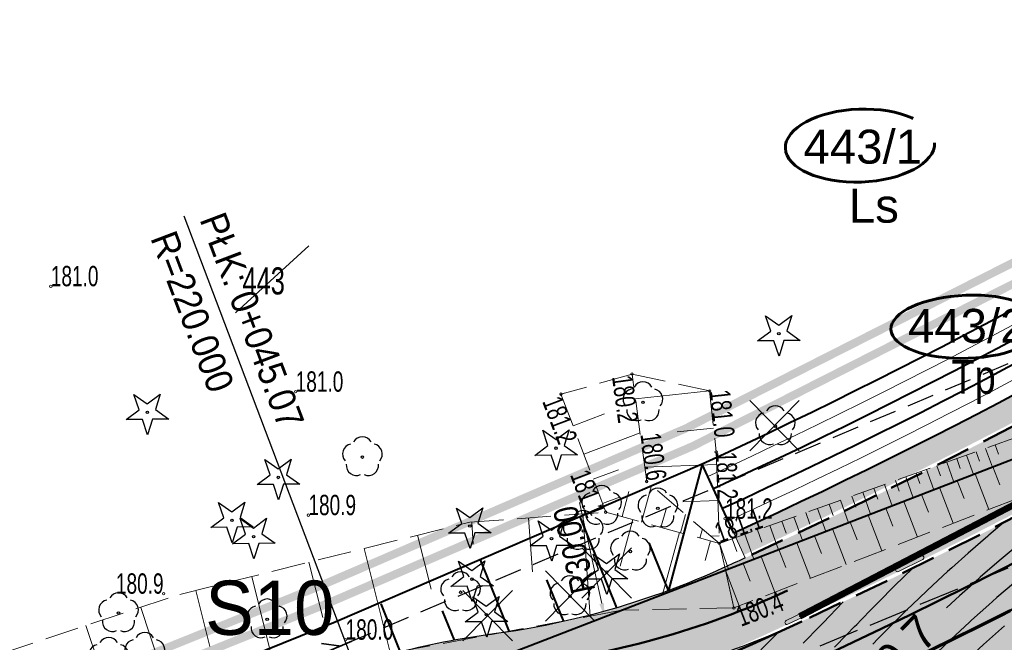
# Model space of a CAD drawing. Header units: metres. Extents: x 7429064 to 7431133, y 5709479 to 5714472.
# Tile 17 of 176: x 7429258 to 7429294, y 5709685 to 5709708. Entities that reach past the tile are written whole.
import ezdxf
from ezdxf.enums import TextEntityAlignment as Align

# ---------------------------------------------------------------- set-up
doc = ezdxf.new("R2010")
doc.units = ezdxf.units.M
for name, pattern in [('1', [0]), ('12', [3, 1, -1, 0, -1]), ('2_BUBZ02', [1.75, 1.25, -0.5]), ('2_KTCR01', [1.5, 1, -0.5]), ('2_KTJZ01', [2, 1.5, -0.5]), ('3_1', [0]), ('3_14', [1, -1]), ('3_BUBZ02', [1.75, 1.25, -0.5]), ('3_BUBZ02G', [1.75, 1.25, -0.5]), ('3_KTJZ01', [2, 1.5, -0.5]), ('4_1', [0]), ('4_BUBZ02', [1.75, 1.25, -0.5]), ('4_BUBZ02G', [1.75, 1.25, -0.5]), ('ACAD_ISO03W100', [30, 12, -18]), ('CENTER2', [1.125, 0.75, -0.125, 0.125, -0.125]), ('DASHED', [19.05, 12.7, -6.35]), ('HIDDEN', [0.375, 0.25, -0.125])]:
    doc.linetypes.add(name, pattern=pattern)
for name, color, linetype, lineweight in [('#proj słupy', 1, 'Continuous', 30), ('#proj. światłowód', 1, '2_KTCR01', 18), ('__AMprojkantech', 20, 'DASHED', 35), ('_D_7_PAS DROGOWY-LINIA ROZGR TEREN INW', 222, 'HIDDEN', 50), ('_D_7_PAS DROGOWY_PODZIAL', 1, 'Continuous', 50), ('_D_7_TEREN NIEZBEDNY DLA OB_BUD', 252, 'HIDDEN', 50), ('_D_8_Wymiary', 7, 'Continuous', 20), ('_D_KN_podzial', 1, 'Continuous', 30), ('_skarpy', 84, 'Continuous', 40), ('_wycinka_ZUDP', 1, 'Continuous', 30), ('BUBZ_L_1', 252, '2_BUBZ02', 18), ('BUBZ_L_1_a', 252, '4_BUBZ02', 18), ('D_1_KOCIE OCZKA', 7, 'Continuous', 50), ('D_1_LINIA_KRAWĘŻNIK_BET_20_30 WYN 12 CM - III', 7, 'Continuous', 50), ('DZIAŁKI_WEJCIE _SIECI', 30, 'ACAD_ISO03W100', 60), ('DZIAŁKI_ZRID', 5, 'ACAD_ISO03W100', 60), ('gaPoziome', 7, 'Continuous', 30), ('GMINA_L_0', 252, '12', 35), ('KRAWĘŻNIK BETONOWY 12_25 WYN 0 CM', 250, 'DASHED', 50), ('KTJZ_L_0', 252, '2_KTJZ01', 30), ('RTPW_T_0', 252, 'Continuous', 15), ('RTPW_T_0_a', 252, 'Continuous', 15), ('skarpa', 82, 'ŚLADY', 20)]:
    doc.layers.add(name, color=color, linetype=linetype, lineweight=lineweight)
for name, color, linetype in [('_1_Mapa', 7, 'Continuous'), ('_1_X-REFY', 7, 'Continuous'), ('C-DROGI-SYTUACJA-ETYKIETY', 7, 'Continuous'), ('C-TEREN', 7, 'Continuous'), ('C-TEREN-ETYKIETY', 7, 'Continuous'), ('zzz.gaHSDomyslna', 7, 'Continuous')]:
    doc.layers.add(name, color=color, linetype=linetype)
doc.layers.add('_Brudnopis', color=22, linetype='Continuous', lineweight=50, plot=False)
doc.layers.add('D_1_LINIA_OBRZEŻE_BET_6x30cm - III', color=24, linetype='Continuous', lineweight=30, transparency=0.3)
for name, color, linetype, lineweight, true_color, transparency in [('D_2_HECZ_CHODNIK_KOSTKA', 7, 'Continuous', 0, 0xf7f588, 0.35), ('D_2_HECZ_JEZDNIA KR3- NOWA KONSTRUKCJA', 7, 'Continuous', 13, 0x99e6ff, 0.3), ('D_2_HECZ_JEZDNIA KR3- NOWA KONSTRUKCJA G4', 7, 'Continuous', 13, 0xbdbdbd, 0.3), ('D_2_HECZ_ZIELEN', 7, 'Continuous', 13, 0xd6ffd6, 0.3)]:
    doc.layers.add(name, color=color, linetype=linetype, lineweight=lineweight, true_color=true_color, transparency=transparency)
for name, color, linetype, lineweight, true_color in [('DZIALKA_L_0', 7, '1', 40, 0x008000), ('DZIALKA_T_0', 7, 'Continuous', 40, 0x008000), ('HECZ DROGI ROWEROWE', 7, 'Continuous', 13, 0xff8a8a), ('OBOP_T_0_a', 7, 'Continuous', 30, 0x008000), ('OBOP_T_1_a', 7, 'Continuous', 30, 0x008000)]:
    doc.layers.add(name, color=color, linetype=linetype, lineweight=lineweight, true_color=true_color)
doc.styles.add('ARIAL', font='arial.ttf')
doc.styles.add('GEO-INFO', font='arial.ttf')
doc.styles.add('Styl Arial', font='arial.ttf', dxfattribs={"width": 0.8, "height": 0.9})
doc.styles.add('wym500', font='arial.ttf', dxfattribs={"width": 0.9, "height": 0.9})
doc.linetypes.add('ŚLADY', pattern='A,3.81,[130,ltypeshp.shx,S=6.35,R=0,X=0,Y=0],3.81', length=7.62)
doc.dimstyles.new('1_500', dxfattribs={"dimtxt": 0.9, "dimasz": 1, "dimexe": 0.18, "dimexo": 0, "dimgap": 0.2, "dimtad": 4, "dimzin": 0, "dimdsep": 46, "dimtxsty": 'Styl Arial', "dimcen": 0.25, "dimclrd": 256, "dimclre": 256, "dimclrt": 256, "dimazin": 0, "dimtfac": 1, "dimtix": 1, "dimtmove": 1, "dimatfit": 3, "dimfxl": 0.18, "dimtolj": 1, "dimtzin": 0, "dimlwd": -1, "dimlwe": -1, "dimarcsym": 0})

# ---------------------------------------------------------------- blocks, each defined once
blk = doc.blocks.new('*D67')
at = {"layer": '_D_8_Wymiary', "transparency": 16777216}
blk.add_line((7429278.639, 5709690.025), (7429279.46, 5709686.298), dxfattribs=at)
blk.add_solid([(7429279.541, 5709686.316), (7429279.378, 5709686.28), (7429279.567, 5709685.81)], dxfattribs=at)
at = {"layer": 'Defpoints', "color": 0, "transparency": 16777216}
for p in [(7429273.12, 5709715.109), (7429279.567, 5709685.81)]:
    blk.add_point(p, dxfattribs=at)
at = {"layer": '_D_8_Wymiary', "transparency": 16777216, "insert": (7429278.449, 5709688.286), "char_height": 0.9, "attachment_point": 5, "rotation": 102.4089, "style": 'Styl Arial'}
blk.add_mtext('\\A1;R30.00', dxfattribs=at)
blk = doc.blocks.new('A$C59100B2D')
at = {"layer": '_wycinka_ZUDP'}
for points in [[(0.701, -0.713), (-0.701, 0.713)], [(-0.7, -0.713), (0.701, 0.713)]]:
    blk.add_lwpolyline(points, dxfattribs=at)
blk = doc.blocks.new('3_RTPW01')
at = {"linetype": 'Continuous'}
blk.add_circle((0, 0), 0.045, dxfattribs=at)
blk = doc.blocks.new('4_OBOP01_01')
at = {"linetype": 'Continuous'}
for p, q in [((-0.3012, 0.09375), (-0.4937, 0.6621)), ((-0.4937, 0.6621), (-0.0039, 0.31545)), ((-0.0039, 0.31545), (0.4771, 0.67415)), ((0.4771, 0.67415), (0.2988, 0.1012)), ((-0.78225, -0.26495), (-0.3012, 0.09375)), ((0.2988, 0.1012), (0.7886, -0.24545)), ((-0.18225, -0.2575), (-0.78225, -0.26495)), ((0.01025, -0.82585), (-0.18225, -0.2575)), ((0.1886, -0.2529), (0.01025, -0.82585)), ((0.7886, -0.24545), (0.1886, -0.2529))]:
    blk.add_line(p, q, dxfattribs=at)
blk.add_circle((0, 0), 0.045, dxfattribs=at)
blk = doc.blocks.new('4_OBOP02_01')
at = {"linetype": 'Continuous'}
blk.add_circle((0, 0), 0.045, dxfattribs=at)
for centre, start, end in [((0, 0.375), 30.1401, 149.8599), ((-0.357, 0.116), 102.1445, 221.86), ((0.357, 0.116), 318.14, 77.8555), ((-0.22, -0.303), 174.1482, 293.8542), ((0.22, -0.303), 246.1458, 5.8518)]:
    blk.add_arc(centre, 0.375, start, end, dxfattribs=at)
blk = doc.blocks.new('4_RTPW01')
at = {"linetype": 'Continuous'}
blk.add_circle((0, 0), 0.045, dxfattribs=at)
blk = doc.blocks.new('X-ref_MDCP_Szara')
at = {"layer": 'BUBZ_L_1', "linetype": '3_BUBZ02G'}
blk.add_line((7429284.02, 5709687.53), (7429307.84, 5709696.73), dxfattribs=at)
at = {"layer": 'BUBZ_L_1', "linetype": '3_BUBZ02'}
for p, q in [((7429298.09, 5709691.45), (7429284.33, 5709686.14)), ((7429284.33, 5709686.14), (7429284.02, 5709687.53)), ((7429284.02, 5709687.53), (7429284.33, 5709686.14)), ((7429284.33, 5709686.14), (7429280.203, 5709686.055))]:
    blk.add_line(p, q, dxfattribs=at)
at = {"layer": 'BUBZ_L_1', "linetype": '3_1'}
for p, q in [((7429293.883, 5709691.339), (7429294.137, 5709690.681)), ((7429293.225, 5709691.085), (7429293.733, 5709689.769)), ((7429291.909, 5709690.577), (7429292.417, 5709689.261)), ((7429292.567, 5709690.831), (7429292.821, 5709690.173)), ((7429291.251, 5709690.323), (7429291.505, 5709689.665)), ((7429289.935, 5709689.815), (7429290.189, 5709689.157)), ((7429290.593, 5709690.069), (7429291.101, 5709688.753)), ((7429289.278, 5709689.561), (7429289.786, 5709688.245)), ((7429288.62, 5709689.307), (7429288.874, 5709688.649)), ((7429287.306, 5709688.799), (7429287.559, 5709688.142)), ((7429287.963, 5709689.053), (7429288.471, 5709687.738)), ((7429286.648, 5709688.545), (7429287.156, 5709687.231)), ((7429285.334, 5709688.037), (7429285.842, 5709686.723)), ((7429285.991, 5709688.291), (7429286.245, 5709687.634)), ((7429284.677, 5709687.784), (7429284.931, 5709687.127)), ((7429284.02, 5709687.53), (7429284.528, 5709686.216))]:
    blk.add_line(p, q, dxfattribs=at)
at = {"layer": 'BUBZ_L_1', "linetype": '3_14'}
blk.add_line((7429280.203, 5709686.055), (7429284.02, 5709687.53), dxfattribs=at)
at = {"layer": 'BUBZ_L_1_a', "linetype": '4_BUBZ02'}
for p, q in [((7429284.02, 5709687.53), (7429307.84, 5709696.73)), ((7429280.58, 5709694.76), (7429277.96, 5709694.02)), ((7429281.12, 5709690.8), (7429280.58, 5709694.76)), ((7429281.12, 5709690.8), (7429280.58, 5709694.76)), ((7429280.58, 5709694.76), (7429283.44, 5709694.14)), ((7429283.8, 5709688.52), (7429281.12, 5709690.8)), ((7429283.8, 5709688.52), (7429281.12, 5709690.8)), ((7429283.8, 5709688.52), (7429284.021, 5709687.53)), ((7429284.02, 5709687.53), (7429283.8, 5709688.52)), ((7429284.021, 5709687.53), (7429280.203, 5709686.055)), ((7429280.003, 5709686.016), (7429272.203, 5709684.568)), ((7429280.203, 5709686.055), (7429280.003, 5709686.016))]:
    blk.add_line(p, q, dxfattribs=at)
at = {"layer": 'BUBZ_L_1_a', "linetype": '4_BUBZ02G'}
for p, q in [((7429277.96, 5709694.02), (7429279.61, 5709689.67)), ((7429283.44, 5709694.14), (7429283.68, 5709691.89)), ((7429283.8, 5709688.52), (7429297.3, 5709693.34)), ((7429283.68, 5709691.89), (7429283.8, 5709688.52)), ((7429274.599, 5709689.301), (7429279.61, 5709689.67)), ((7429279.61, 5709689.67), (7429283.8, 5709688.52)), ((7429279.61, 5709689.67), (7429283.8, 5709688.52)), ((7429263.911, 5709686.639), (7429274.599, 5709689.301)), ((7429252.324, 5709682.797), (7429263.911, 5709686.639))]:
    blk.add_line(p, q, dxfattribs=at)
at = {"layer": 'BUBZ_L_1_a', "linetype": '4_1'}
for p, q in [((7429277.964, 5709694.01), (7429278.081, 5709694.054)), ((7429283.44, 5709694.14), (7429280.704, 5709693.848)), ((7429278.403, 5709692.851), (7429279.562, 5709693.291)), ((7429283.586, 5709692.772), (7429282.238, 5709692.628)), ((7429278.797, 5709691.813), (7429280.874, 5709692.601)), ((7429293.612, 5709692.023), (7429293.86, 5709691.33)), ((7429293.959, 5709692.147), (7429294.081, 5709691.805)), ((7429292.546, 5709691.643), (7429292.674, 5709691.282)), ((7429292.906, 5709691.771), (7429293.16, 5709691.06)), ((7429293.261, 5709691.898), (7429293.387, 5709691.547)), ((7429283.697, 5709691.422), (7429281.048, 5709691.328)), ((7429291.811, 5709691.38), (7429291.943, 5709691.011)), ((7429292.181, 5709691.512), (7429292.441, 5709690.782)), ((7429279.15, 5709690.882), (7429280.082, 5709691.235)), ((7429290.673, 5709690.974), (7429290.947, 5709690.205)), ((7429291.057, 5709691.111), (7429291.193, 5709690.732)), ((7429291.437, 5709691.247), (7429291.704, 5709690.498)), ((7429280.928, 5709689.308), (7429281.296, 5709690.65)), ((7429289.49, 5709690.552), (7429289.633, 5709690.152)), ((7429289.89, 5709690.694), (7429290.171, 5709689.906)), ((7429290.284, 5709690.835), (7429290.423, 5709690.446)), ((7429279.49, 5709689.985), (7429280.111, 5709690.22)), ((7429280.209, 5709689.505), (7429280.463, 5709690.43)), ((7429288.676, 5709690.261), (7429288.822, 5709689.851)), ((7429289.086, 5709690.407), (7429289.374, 5709689.598)), ((7429281.646, 5709689.111), (7429281.843, 5709689.829)), ((7429283.744, 5709690.098), (7429282.446, 5709690.051)), ((7429287.414, 5709689.81), (7429287.718, 5709688.958)), ((7429287.84, 5709689.962), (7429287.99, 5709689.542)), ((7429288.261, 5709690.113), (7429288.557, 5709689.282)), ((7429276.763, 5709689.46), (7429276.91, 5709687.465)), ((7429278.759, 5709689.607), (7429279.037, 5709685.837)), ((7429282.364, 5709688.914), (7429282.548, 5709689.585)), ((7429286.545, 5709689.5), (7429286.857, 5709688.626)), ((7429286.982, 5709689.656), (7429287.136, 5709689.225)), ((7429274.668, 5709689.306), (7429274.728, 5709688.494)), ((7429280.61, 5709689.396), (7429280.138, 5709687.675)), ((7429285.654, 5709689.182), (7429285.974, 5709688.285)), ((7429286.102, 5709689.342), (7429286.26, 5709688.899)), ((7429272.675, 5709688.822), (7429273.171, 5709686.831)), ((7429282.331, 5709688.923), (7429281.703, 5709686.634)), ((7429283.082, 5709688.717), (7429283.174, 5709689.053)), ((7429283.79, 5709688.8), (7429283.484, 5709688.789)), ((7429284.739, 5709688.855), (7429285.068, 5709687.934)), ((7429285.199, 5709689.02), (7429285.361, 5709688.565)), ((7429283.475, 5709688.609), (7429283.277, 5709687.888)), ((7429283.8, 5709688.52), (7429284.137, 5709687.575)), ((7429284.272, 5709688.689), (7429284.439, 5709688.222)), ((7429270.709, 5709688.332), (7429271.688, 5709684.399)), ((7429268.668, 5709687.824), (7429269.176, 5709685.783)), ((7429266.562, 5709687.3), (7429267.611, 5709683.089)), ((7429264.497, 5709686.785), (7429265.011, 5709684.72)), ((7429262.467, 5709686.161), (7429263.805, 5709682.127)), ((7429260.449, 5709685.491), (7429261.118, 5709683.472))]:
    blk.add_line(p, q, dxfattribs=at)
blk.add_point((7429283.8, 5709688.52), dxfattribs=at)
at = {"layer": 'DZIALKA_L_0', "linetype": '1'}
blk.add_line((7429307.84, 5709696.73), (7429130.469, 5709628.223), dxfattribs=at)
at = {"layer": 'GMINA_L_0', "linetype": '12'}
blk.add_line((7429100.731, 5709616.737), (7429307.84, 5709696.73), dxfattribs=at)
at = {"layer": 'KTJZ_L_0', "linetype": '3_KTJZ01'}
blk.add_line((7429285.66, 5709683.98), (7429298.95, 5709689.48), dxfattribs=at)
at = {"layer": 'OBOP_T_0_a'}
for p in [(7429285.99, 5709696.25), (7429262.714, 5709693.349), (7429277.78, 5709692.03), (7429267.54, 5709690.95), (7429265.83, 5709689.37), (7429274.6, 5709689.16), (7429266.63, 5709688.77), (7429277.61, 5709688.69), (7429279.64, 5709687.46), (7429274.68, 5709687.2), (7429275.21, 5709685.89)]:
    blk.add_blockref('4_OBOP01_01', p, dxfattribs=at)
at = {"layer": 'OBOP_T_1_a'}
for p in [(7429280.98, 5709693.72), (7429285.86, 5709692.84), (7429270.64, 5709691.7), (7429279.46, 5709689.9), (7429281.53, 5709689.81), (7429278.78, 5709688.98), (7429280.52, 5709688.22), (7429274.26, 5709686.72), (7429278.29, 5709686.57), (7429261.65, 5709685.95), (7429267.13, 5709685.72), (7429262.62, 5709684.48), (7429261.29, 5709684.3)]:
    blk.add_blockref('4_OBOP02_01', p, dxfattribs=at)
at = {"layer": 'RTPW_T_0'}
blk.add_blockref('3_RTPW01', (7429284.33, 5709686.14), dxfattribs=at)
at = {"layer": 'RTPW_T_0_a'}
for p in [(7429259.155, 5709697.999), (7429280.58, 5709694.76), (7429283.44, 5709694.14), (7429268.18, 5709694.11), (7429277.96, 5709694.02), (7429283.68, 5709691.89), (7429281.12, 5709690.8), (7429268.65, 5709689.56), (7429279.61, 5709689.67), (7429284.008, 5709689.429), (7429283.8, 5709688.52), (7429263.311, 5709686.664), (7429270.02, 5709684.97)]:
    blk.add_blockref('4_RTPW01', p, dxfattribs=at)
at = {"layer": 'DZIALKA_T_0', "width": 0.7}
blk.add_text('443', height=1, dxfattribs=at).set_placement((7429266.22, 5709698.696), align=Align.TOP_LEFT)
at = {"layer": 'RTPW_T_0', "width": 0.7}
blk.add_text('180.4', height=0.75, rotation=21.1017, dxfattribs=at).set_placement((7429284.33, 5709686.14), align=Align.TOP_LEFT)
at = {"layer": 'RTPW_T_0_a', "width": 0.7}
for s, p in [('181.0', (7429259.155, 5709697.999)), ('181.0', (7429268.18, 5709694.11)), ('180.9', (7429268.65, 5709689.56)), ('181.2', (7429284.008, 5709689.429)), ('180.0', (7429270.02, 5709684.97))]:
    blk.add_text(s, height=0.75, dxfattribs=at).set_placement(p)
for s, rotation, p in [('180.2', 277.7652, (7429280.58, 5709694.76)), ('181.2', 290.7723, (7429277.96, 5709694.02))]:
    blk.add_text(s, height=0.75, rotation=rotation, dxfattribs=at).set_placement(p, align=Align.TOP_LEFT)
for s, rotation, p in [('181.0', 276.0885, (7429283.44, 5709694.14)), ('181.2', 271.6364, (7429283.68, 5709691.89)), ('181.1', 19.6484, (7429283.8, 5709688.52))]:
    blk.add_text(s, height=0.75, rotation=rotation, dxfattribs=at).set_placement(p)
blk.add_text('180.6', height=0.75, rotation=277.7652, dxfattribs=at).set_placement((7429281.12, 5709690.8), align=Align.RIGHT)
blk.add_text('181.1', height=0.75, rotation=290.7723, dxfattribs=at).set_placement((7429279.61, 5709689.67), align=Align.TOP_RIGHT)
blk.add_text('180.9', height=0.75, dxfattribs=at).set_placement((7429263.311, 5709686.664), align=Align.RIGHT)
blk = doc.blocks.new('#PRAWO')
at = {"layer": '__AMprojkantech', "linetype": '1'}
for p, q in [((3.153, 1.559, 0.002), (3.783, 1.189, 0.002)), ((0.045, 1.201, 0.002), (4.216, 1.206, 0.002)), ((2.351, 0.802, 0.002), (3.113, 1.217, 0.002))]:
    blk.add_line(p, q, dxfattribs=at)
blk = doc.blocks.new('X-ref_Oświetlenie i teletechnika')
at = {"layer": '#proj. światłowód', "lineweight": 30, "flags": 128}
blk.add_lwpolyline([(7429617.95, 5709967.85), (7429611.163, 5709956.371), (7429573.165, 5709923.859), (7429535.247, 5709891.397), (7429497.339, 5709858.957), (7429459.29, 5709826.673), (7429421.225, 5709794.375), (7429383.144, 5709762.063), (7429345.12, 5709729.801), (7429305.765, 5709699.935), (7429266.407, 5709683.285), (7429226.48, 5709664.88)], dxfattribs=at)
at = {"layer": '#proj słupy', "lineweight": 30, "rotation": 22.95787698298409}
blk.add_blockref('#PRAWO', (7429266.835, 5709682.161, -0.002), dxfattribs=at)
at = {"layer": '#proj słupy', "color": 0, "linetype": 'Continuous', "lineweight": 40, "insert": (7429264.847, 5709687.147), "char_height": 2, "attachment_point": 1}
blk.add_mtext_dynamic_manual_height_columns('S10', width=2.28781, gutter_width=1, heights=[0], dxfattribs=at)
blk = doc.blocks.new('*U263')
at = {"linetype": 'Continuous', "lineweight": 0}
h = blk.add_hatch(color=0, dxfattribs=at)
edge = h.paths.add_edge_path()
edge.add_ellipse((-0.228, 0.39), major_axis=(0, 0.39), ratio=0.333333, start_angle=339.1791, end_angle=685.9352)
edge.add_line((-0.155, 0.713), (-0.151, 0.752))
edge.add_line((-0.151, 0.752), (0.003, 0.445))
edge.add_arc((-0.011, 0.437), 0.016, 0, 26.5651, ccw=False)
edge.add_line((0.005, 0.437), (0.005, 0.276))
edge.add_arc((0.021, 0.276), 0.016, 180, 270)
edge.add_line((0.021, 0.26), (0.049, 0.26))
edge.add_arc((0.049, 0.276), 0.016, 270, 290.3551)
edge.add_line((0.055, 0.261), (0.103, 0.279))
edge.add_ellipse((0.227, 0.39), major_axis=(0, 0.39), ratio=0.333333, start_angle=106.5707, end_angle=378.3144)
edge.add_line((0.187, 0.76), (0.14, 0.987))
edge.add_line((0.14, 0.987), (0.163, 1.147))
edge.add_line((0.163, 1.147), (0.167, 1.147))
edge.add_line((0.167, 1.147), (0.176, 1.175))
edge.add_line((0.176, 1.175), (0.176, 1.211))
edge.add_line((0.176, 1.211), (0.093, 1.211))
edge.add_line((0.093, 1.211), (0.089, 1.175))
edge.add_line((0.089, 1.175), (0.132, 1.147))
edge.add_line((0.132, 1.147), (0.12, 1.067))
edge.add_line((0.12, 1.067), (-0.117, 1.067))
edge.add_line((-0.117, 1.067), (-0.103, 1.191))
edge.add_spline(control_points=[(-0.103, 1.191), (-0.102, 1.195), (-0.095, 1.208), (-0.078, 1.21), (-0.065, 1.211)], knot_values=[0, 0, 0, 0, 0.02025, 0.071822, 0.071822, 0.071822, 0.071822], degree=3, periodic=0)
edge.add_line((-0.065, 1.211), (-0.033, 1.211))
edge.add_line((-0.033, 1.211), (-0.033, 1.3))
edge.add_line((-0.033, 1.3), (-0.085, 1.3))
edge.add_spline(control_points=[(-0.085, 1.3), (-0.091, 1.299), (-0.097, 1.296), (-0.102, 1.293)], knot_values=[0.067484, 0.067484, 0.067484, 0.067484, 0.093736, 0.093736, 0.093736, 0.093736], degree=3, periodic=0)
edge.add_arc((-0.075, 1.247), 0.0531, 120.1379, 168.8933)
edge.add_line((-0.127, 1.257), (-0.181, 0.755))
h.paths.add_polyline_path([(-0.127, 0.975), (0.107, 0.975), (0.032, 0.455), (-0.144, 0.809)], flags=16)
edge = h.paths.add_edge_path(flags=16)
edge.add_ellipse((-0.228, 0.39), major_axis=(0, -0.292), ratio=0.350072, start_angle=159.1526, end_angle=502.0815, ccw=False)
edge.add_line((-0.191, 0.663), (-0.211, 0.477))
edge.add_arc((-0.219, 0.478), 0.00832, 322.797, 353.8856, ccw=False)
edge.add_line((-0.213, 0.473), (-0.234, 0.446))
edge.add_arc((-0.215, 0.431), 0.0237, 142.797, 180)
edge.add_line((-0.238, 0.431), (-0.238, 0.371))
edge.add_arc((-0.23, 0.371), 0.00832, 180, 270)
edge.add_line((-0.23, 0.363), (-0.225, 0.363))
edge.add_arc((-0.225, 0.371), 0.00832, 270, 333.0195)
edge.add_spline(control_points=[(-0.217, 0.367), (-0.21, 0.383), (-0.195, 0.411), (-0.184, 0.442), (-0.182, 0.457), (-0.182, 0.458)], knot_values=[0.007888, 0.007888, 0.007888, 0.007888, 0.089431, 0.152858, 0.158023, 0.158023, 0.158023, 0.158023], degree=3, periodic=0)
edge.add_line((-0.182, 0.458), (-0.165, 0.621))
edge = h.paths.add_edge_path(flags=16)
edge.add_line((0.127, 0.896), (0.162, 0.727))
edge.add_ellipse((0.227, 0.39), major_axis=(0, 0.39), ratio=0.333333, start_angle=390.3444, end_angle=440.4059)
edge.add_line((0.099, 0.455), (0.064, 0.455))
edge.add_line((0.064, 0.455), (0.127, 0.896))
edge = h.paths.add_edge_path(flags=16)
edge.add_ellipse((0.227, 0.39), major_axis=(0, -0.292), ratio=0.350072, start_angle=290.1309, end_angle=617.1604, ccw=False)
edge.add_line((0.131, 0.289), (0.227, 0.325))
edge.add_arc((0.181, 0.387), 0.0774, 307.1318, 362.4334)
edge.add_line((0.258, 0.39), (0.258, 0.439))
edge.add_arc((0.242, 0.439), 0.016, 0, 90)
edge.add_line((0.242, 0.455), (0.128, 0.455))
blk = doc.blocks.new('*U266')
blk.add_hatch(color=0).paths.add_polyline_path([(0, 2.5), (-0.1875, 1.475), (-0.0375, 1.475), (-0.0375, 0), (0.0375, 0), (0.0375, 1.475), (0.1875, 1.475)])
blk = doc.blocks.new('*U273')
at = {"layer": 'zzz.gaHSDomyslna', "color": 140}
blk.add_lwpolyline([(5.438, 2.536, 0.12, 0.12, 0.004545), (9.023, 4.308, 0.12, 0.12, 0)], format="xyseb", dxfattribs=at)
blk = doc.blocks.new('gaHSPos')
at = {"color": 0, "linetype": 'Continuous', "lineweight": 0}
blk.add_point((0, 0), dxfattribs=at)
blk = doc.blocks.new('*U212')
at = {"layer": 'zzz.gaHSDomyslna', "color": 140}
blk.add_lwpolyline([(0, 0, 0.24, 0.24, 0.067069), (48.758, 31.23, 0.24, 0.24, 0), (144.584, 112.538, 0.24, 0.24, 0)], format="xyseb", dxfattribs=at)
at = {"color": 140}
blk.add_blockref('gaHSPos', (0, 0), dxfattribs=at)
blk = doc.blocks.new('spearator')
at = {"layer": 'D_1_KOCIE OCZKA'}
h = blk.add_hatch(color=12, dxfattribs=at)
h.dxf.hatch_style = 1
edge = h.paths.add_edge_path()
edge.add_line((7429810.877, 5710121.625), (7429811.641, 5710122.271))
edge.add_arc((7429811.592, 5710122.328), 0.075, 310.2315, 490.2315)
edge.add_line((7429811.544, 5710122.386), (7429810.781, 5710121.74))
edge.add_arc((7429810.829, 5710121.683), 0.075, 130.2315, 310.2315)
at = {"layer": 'D_1_KOCIE OCZKA', "lineweight": 18, "flags": 128}
blk.add_lwpolyline([(7429810.877, 5710121.625), (7429811.641, 5710122.271, 1), (7429811.544, 5710122.386), (7429810.781, 5710121.74, 1)], format="xyb", close=True, dxfattribs=at)
blk = doc.blocks.new('X-ref_SOR')
at = {"layer": 'D_1_KOCIE OCZKA'}
for p, rotation in [((-1142638.08, 1924238.927), 346.2829379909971), ((-1216649.307, 2096463.182), 345.1367441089)]:
    blk.add_blockref('spearator', p, dxfattribs=dict(at, rotation=rotation))
at = {"layer": 'gaPoziome'}
for name, p in [('*U212', (7429286.754, 5709685.827)), ('*U273', (7429285.501, 5709681.735))]:
    blk.add_blockref(name, p, dxfattribs=at)
at = {"layer": 'gaPoziome', "color": 140}
for name, p, rotation in [('*U263', (7429285.7, 5709687.205), 111.9317874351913), ('*U266', (7429284.273, 5709686.658), 110.18943787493)]:
    blk.add_blockref(name, p, dxfattribs=dict(at, rotation=rotation))
blk = doc.blocks.new('*U295')
at = {"layer": 'C-TEREN-ETYKIETY', "color": 7, "linetype": 'Continuous', "lineweight": -3, "insert": (7429290.038, 5709684.054, 180.7), "char_height": 1.25, "attachment_point": 5, "rotation": 45.691}
blk.add_mtext('180.7', dxfattribs=at)
blk = doc.blocks.new('x-ref_warstwice')
at = {"layer": 'C-TEREN', "color": 46, "linetype": 'Continuous', "lineweight": 30}
for p, q in [((7429294.703, 5709688.363, 180.7), (7429294.188, 5709687.936, 180.7)), ((7429293.859, 5709687.654, 180.7), (7429293.414, 5709687.269, 180.7)), ((7429294.188, 5709687.936, 180.7), (7429293.859, 5709687.654, 180.7)), ((7429293.414, 5709687.269, 180.7), (7429293.043, 5709686.936, 180.7)), ((7429293.043, 5709686.936, 180.7), (7429292.646, 5709686.583, 180.7)), ((7429292.646, 5709686.583, 180.7), (7429292.343, 5709686.301, 180.7)), ((7429292.343, 5709686.301, 180.7), (7429292.173, 5709686.143, 180.7))]:
    blk.add_line(p, q, dxfattribs=at)
at = {"layer": 'C-TEREN', "color": 42, "linetype": 'HIDDEN', "lineweight": 25, "ltscale": 10}
for points, elevation in [([(7429294.642, 5709687.045), (7429294.029, 5709686.519), (7429293.863, 5709686.376), (7429293.725, 5709686.252), (7429293.092, 5709685.688), (7429293.017, 5709685.619), (7429292.327, 5709684.98), (7429292.257, 5709684.913), (7429291.636, 5709684.317)], 180.72), ([(7429294.313, 5709685.482), (7429294.196, 5709685.379), (7429293.537, 5709684.792), (7429292.997, 5709684.293), (7429292.768, 5709684.083), (7429292.305, 5709683.639), (7429292.006, 5709683.354), (7429291.623, 5709682.973), (7429291.25, 5709682.605), (7429290.952, 5709682.302), (7429290.75, 5709682.096), (7429290.661, 5709682.004), (7429290.499, 5709681.837), (7429290.279, 5709681.612), (7429289.745, 5709681.068), (7429289.057, 5709680.373), (7429288.987, 5709680.301), (7429288.483, 5709679.796)], 180.74), ([(7429294.301, 5709689.296), (7429293.735, 5709688.827), (7429293.689, 5709688.788), (7429292.964, 5709688.162), (7429292.361, 5709687.621), (7429292.201, 5709687.478), (7429291.67, 5709686.983), (7429291.444, 5709686.775), (7429291.17, 5709686.512), (7429290.694, 5709686.052), (7429290.317, 5709685.674), (7429289.95, 5709685.309), (7429289.657, 5709685.008), (7429289.459, 5709684.804)], 180.68), ([(7429288.046, 5709684.689), (7429288.498, 5709685.158), (7429288.783, 5709685.451), (7429288.863, 5709685.533), (7429289.029, 5709685.707), (7429289.403, 5709686.093), (7429289.517, 5709686.21), (7429289.66, 5709686.352), (7429290.257, 5709686.951), (7429290.934, 5709687.606)], 180.66), ([(7429286.883, 5709684.837), (7429287.513, 5709685.484), (7429287.621, 5709685.594), (7429288.352, 5709686.353), (7429288.354, 5709686.354), (7429288.354, 5709686.354), (7429288.362, 5709686.363)], 180.64), ([(7429284.979, 5709684.241), (7429285.687, 5709684.954), (7429285.723, 5709684.991), (7429285.751, 5709685.02), (7429285.974, 5709685.247)], 180.62)]:
    blk.add_lwpolyline(points, dxfattribs=dict(at, elevation=elevation))
at = {"layer": 'C-TEREN-ETYKIETY', "color": 7, "linetype": 'Continuous', "lineweight": -3}
blk.add_blockref('*U295', (0, 0), dxfattribs=at)
blk = doc.blocks.new('OŚ_Dąbrowskiego_1')
at = {"layer": '_D_8_Wymiary', "color": 1, "linetype": 'CENTER2', "lineweight": 35, "flags": 128}
blk.add_lwpolyline([(7429230.998, 5709660.664), (7429273.145, 5709676.622, 0.085629), (7429337.582, 5709714.618), (7429502.301, 5709854.381), (7429714.669, 5710036.139), (7429868.111, 5710165.952)], format="xyb", dxfattribs=at)
at = {"layer": 'C-DROGI-SYTUACJA-ETYKIETY', "color": 7, "linetype": 'Continuous', "lineweight": -3}
blk.add_line((7429272.923, 5709677.206), (7429264.071, 5709700.587), dxfattribs=at)
at = {"layer": 'C-DROGI-SYTUACJA-ETYKIETY', "color": 7, "linetype": 'Continuous', "lineweight": -3, "char_height": 1, "rotation": 290.7374, "style": 'wym500'}
for s, insert, attachment_point in [('PŁK: 0+045.07', (7429264.614, 5709700.458), 7), ('R=220.000', (7429263.749, 5709700.131), 1)]:
    blk.add_mtext(s, dxfattribs=dict(at, insert=insert, attachment_point=attachment_point))

msp = doc.modelspace()

# ---------------------------------------------------------------- hatches: boundary and pattern name
at = {"layer": 'D_2_HECZ_CHODNIK_KOSTKA', "transparency": 33554585}
h = msp.add_hatch(color=256, dxfattribs=at)
h.dxf.hatch_style = 1
edge = h.paths.add_edge_path()
edge.add_line((7429397.755, 5709761.543), (7429398.682, 5709762.329))
edge.add_arc((7429400.893, 5709757.845), 5, 116.2446, 130.3144)
edge.add_line((7429397.658, 5709761.657), (7429354.505, 5709725.042))
edge.add_line((7429354.505, 5709725.042), (7429339.523, 5709712.33))
edge.add_arc((7429194.822, 5709882.942), 223.711, 294.66533, 310.3021, ccw=False)
edge.add_arc((7429290.685, 5709674.19), 6, 114.6653, 169.481)
edge.add_line((7429284.786, 5709675.285), (7429285.343, 5709675.497))
edge.add_arc((7429290.685, 5709674.19), 5.5, 114.6653, 166.2461, ccw=False)
edge.add_line((7429288.39, 5709679.188), (7429288.635, 5709678.64))
edge.add_arc((7429290.685, 5709674.19), 4.9, 114.7369, 161.2456)
edge.add_line((7429286.045, 5709675.765), (7429287.318, 5709676.25))
edge.add_line((7429287.318, 5709676.25), (7429289.254, 5709677.949))
edge.add_arc((7429195.246, 5709882.369), 225, 294.69669, 310.31443)
edge.add_line((7429340.817, 5709710.805), (7429355.799, 5709723.517))
edge.add_line((7429355.799, 5709723.517), (7429398.725, 5709759.94))
edge.add_line((7429398.725, 5709759.94), (7429403.432, 5709761.977))
edge.add_arc((7429400.893, 5709757.845), 4.85, 58.4217, 130.3144)
at = {"layer": 'D_2_HECZ_JEZDNIA KR3- NOWA KONSTRUKCJA'}
h = msp.add_hatch(color=256, dxfattribs=at)
h.dxf.hatch_style = 1
edge = h.paths.add_edge_path()
edge.add_arc((7429610.557, 5709990.469), 30, 310.559, 314.2935)
edge.add_arc((7429610.557, 5709990.469), 30, 314.2935, 325.3941)
edge.add_line((7429635.249, 5709973.431), (7429635.899, 5709972.672))
edge.add_line((7429635.899, 5709972.672), (7429667.702, 5709999.89))
edge.add_line((7429667.702, 5709999.89), (7429675.246, 5710006.347))
edge.add_line((7429675.246, 5710006.347), (7429712.724, 5710038.423))
edge.add_line((7429712.724, 5710038.423), (7429823.828, 5710132.378))
edge.add_line((7429823.828, 5710132.378), (7429834.316, 5710141.377))
edge.add_line((7429834.316, 5710141.377), (7429846.156, 5710151.524))
edge.add_line((7429846.156, 5710151.524), (7429850.099, 5710146.734))
edge.add_line((7429850.099, 5710146.734), (7429838.187, 5710136.85))
edge.add_line((7429838.187, 5710136.85), (7429827.698, 5710127.833))
edge.add_line((7429827.698, 5710127.833), (7429716.613, 5710033.854))
edge.add_line((7429716.613, 5710033.854), (7429633.474, 5709962.699))
edge.add_arc((7429636.726, 5709958.9), 5, 130.559, 193.2571)
edge.add_line((7429631.859, 5709957.753), (7429636.051, 5709939.958))
edge.add_line((7429636.051, 5709939.958), (7429630.653, 5709938.888))
edge.add_line((7429630.653, 5709938.888), (7429629.491, 5709943.821))
edge.add_arc((7429623.651, 5709942.445), 6, 13.2571, 130.559)
edge.add_line((7429619.749, 5709947.003), (7429619.729, 5709946.986))
edge.add_line((7429619.729, 5709946.986), (7429617.779, 5709949.265))
edge.add_line((7429617.779, 5709949.265), (7429606.383, 5709939.512))
edge.add_line((7429606.383, 5709939.512), (7429594.274, 5709929.149))
edge.add_line((7429594.274, 5709929.149), (7429594.825, 5709928.314))
edge.add_line((7429594.825, 5709928.314), (7429589.708, 5709924.935))
edge.add_arc((7429606.237, 5709899.9), 30, 123.434, 130.559)
edge.add_line((7429586.73, 5709922.692), (7429529.23, 5709873.48))
edge.add_line((7429529.23, 5709873.48), (7429502.179, 5709850.343))
edge.add_line((7429502.179, 5709850.343), (7429339.523, 5709712.33))
edge.add_arc((7429194.822, 5709882.942), 223.711, 294.66533, 310.3021, ccw=False)
edge.add_arc((7429190.304, 5709894.737), 236.317, 290.79615, 294.46753, ccw=False)
edge.add_line((7429274.207, 5709673.816), (7429245.41, 5709663.13))
edge.add_line((7429245.41, 5709663.13), (7429242.106, 5709661.907))
edge.add_line((7429242.106, 5709661.907), (7429240.354, 5709666.717))
edge.add_line((7429240.354, 5709666.717), (7429244.254, 5709668.201))
edge.add_line((7429244.254, 5709668.201), (7429272.082, 5709679.428))
edge.add_arc((7429195.246, 5709882.369), 217, 290.73736, 310.31443)
edge.add_line((7429335.641, 5709716.905), (7429500.355, 5709856.664))
edge.add_line((7429500.355, 5709856.664), (7429629.269, 5709966.997))
edge.add_line((7429629.269, 5709966.997), (7429630.064, 5709967.677))
at = {"layer": 'D_2_HECZ_JEZDNIA KR3- NOWA KONSTRUKCJA G4'}
h = msp.add_hatch(color=256, dxfattribs=at)
h.dxf.hatch_style = 1
edge = h.paths.add_edge_path()
edge.add_line((7429364.863, 5709745.792), (7429431.778, 5709802.569))
edge.add_line((7429431.778, 5709802.569), (7429431.696, 5709803.653))
edge.add_line((7429431.696, 5709803.653), (7429333.053, 5709719.955))
edge.add_arc((7429195.246, 5709882.369), 213, 294.72333, 310.31443, ccw=False)
edge.add_line((7429284.33, 5709688.893), (7429284.698, 5709688.094))
edge.add_arc((7429195.216, 5709882.43), 213.948, 294.72369, 310.31054)
edge.add_line((7429333.625, 5709719.284), (7429364.863, 5709745.792))
at = {"layer": 'D_2_HECZ_ZIELEN'}
h = msp.add_hatch(color=256, dxfattribs=at)
h.dxf.hatch_style = 1
h.paths.add_polyline_path([(7429286.838, 5709685.646, -0.082676), (7429276.552, 5709682.791, 0.069526), (7429269.168, 5709680.948), (7429268.691, 5709680.755, 0.305615), (7429266.188, 5709677.05), (7429272.082, 5709679.428, 0.018454)])
at = {"layer": 'HECZ DROGI ROWEROWE'}
h = msp.add_hatch(color=256, dxfattribs=at)
h.dxf.hatch_style = 1
edge = h.paths.add_edge_path()
edge.add_arc((7429796.82, 5710136.433), 20.404, 308.0322, 334.2528)
edge.add_arc((7429835.93, 5710116.897), 23.318, 143.7897, 152.7624, ccw=False)
edge.add_arc((7429839.325, 5710112.767), 28.527, 132.1511, 141.1238, ccw=False)
edge.add_line((7429820.181, 5710133.917), (7429834.124, 5710145.713))
edge.add_arc((7429837.354, 5710141.896), 5, 102.0154, 130.2315, ccw=False)
edge.add_line((7429836.313, 5710146.786), (7429842.063, 5710148.01))
edge.add_line((7429842.063, 5710148.01), (7429845.234, 5710150.73))
edge.add_line((7429845.234, 5710150.73), (7429843.045, 5710150.264))
edge.add_arc((7429842.629, 5710152.22), 2, 169.0596, 282.0154, ccw=False)
edge.add_line((7429840.665, 5710152.6), (7429846.908, 5710184.895))
edge.add_arc((7429848.38, 5710184.61), 1.5, 109.3988, 169.0596, ccw=False)
edge.add_line((7429847.882, 5710186.025), (7429848.854, 5710186.367))
edge.add_line((7429848.854, 5710186.367), (7429847.265, 5710191.424))
edge.add_line((7429847.265, 5710191.424), (7429846.903, 5710192.479))
edge.add_line((7429846.903, 5710192.479), (7429845.675, 5710198.449))
edge.add_arc((7429825.958, 5710195.082), 20.002, -10.9391, 9.6882, ccw=False)
edge.add_line((7429845.597, 5710191.287), (7429839.403, 5710159.242))
edge.add_arc((7429819.766, 5710163.038), 20, 310.2315, 349.0596, ccw=False)
edge.add_line((7429832.684, 5710147.769), (7429817.64, 5710135.042))
edge.add_arc((7429832.495, 5710117.483), 23, 130.2315, 151.7604)
edge.add_arc((7429794.613, 5710137.829), 20, 310.2315, 331.7604, ccw=False)
edge.add_line((7429807.531, 5710122.56), (7429710.78, 5710040.708))
edge.add_line((7429710.78, 5710040.708), (7429674.341, 5710009.522))
edge.add_arc((7429663.288, 5710022.437), 17, 303.434, 310.559, ccw=False)
edge.add_line((7429672.654, 5710008.25), (7429665.175, 5710003.312))
edge.add_arc((7429654.155, 5710020.002), 20, 287.2523, 303.434, ccw=False)
edge.add_line((7429660.087, 5710000.902), (7429655.396, 5709999.445))
edge.add_arc((7429662.069, 5709977.958), 22.5, 107.2523, 130.559)
edge.add_line((7429647.439, 5709995.052), (7429638.424, 5709987.337))
edge.add_arc((7429653.054, 5709970.242), 22.5, 130.559, 144.5953)
edge.add_line((7429634.715, 5709983.278), (7429621.962, 5709965.306))
edge.add_arc((7429606.364, 5709977.009), 19.5, 310.559, 323.1201, ccw=False)
edge.add_line((7429619.043, 5709962.194), (7429498.409, 5709858.948))
edge.add_line((7429498.409, 5709858.948), (7429409.747, 5709783.718))
edge.add_line((7429409.747, 5709783.718), (7429333.7, 5709719.193))
edge.add_arc((7429195.246, 5709882.369), 214, 294.99294, 310.31443, ccw=False)
edge.add_line((7429285.662, 5709688.408), (7429286.787, 5709685.755))
edge.add_arc((7429195.216, 5709882.43), 216.948, 294.96649, 310.31053)
edge.add_line((7429335.566, 5709716.997), (7429500.277, 5709856.756))
edge.add_line((7429500.277, 5709856.756), (7429621.38, 5709960.403))
edge.add_line((7429621.38, 5709960.403), (7429627.625, 5709965.748))
edge.add_line((7429627.625, 5709965.748), (7429629.904, 5709967.698))
edge.add_line((7429629.904, 5709967.698), (7429629.179, 5709968.529))
edge.add_arc((7429630.687, 5709969.843), 2, 144.5953, 221.0823, ccw=False)
edge.add_line((7429629.056, 5709971.002), (7429636.752, 5709981.829))
edge.add_arc((7429653.054, 5709970.242), 20, 130.559, 144.5953, ccw=False)
edge.add_line((7429640.049, 5709985.437), (7429649.631, 5709993.62))
edge.add_arc((7429662.069, 5709977.958), 20, 107.2523, 128.4533, ccw=False)
edge.add_line((7429656.137, 5709997.058), (7429665.185, 5709999.868))
edge.add_line((7429665.185, 5709999.868), (7429673.721, 5710005.504))
edge.add_arc((7429657.258, 5710030.439), 29.88, 303.434, 310.559)
edge.add_line((7429676.687, 5710007.738), (7429712.64, 5710038.509))
edge.add_line((7429712.64, 5710038.509), (7429809.391, 5710120.361))
edge.add_line((7429809.391, 5710120.361), (7429809.391, 5710120.361))
h = msp.add_hatch(color=256, dxfattribs=at)
h.dxf.hatch_style = 1
edge = h.paths.add_edge_path()
edge.add_arc((7429195.216, 5709882.43), 216.948, 294.16695, 294.96774)
edge.add_line((7429286.791, 5709685.757), (7429285.662, 5709688.408))
edge.add_line((7429285.662, 5709688.408), (7429284.749, 5709687.985))
edge.add_line((7429284.749, 5709687.985), (7429283.937, 5709687.613))
edge.add_arc((7429272.019, 5709713.127), 28.161, 277.0606, 295.0398, ccw=False)
edge.add_arc((7429279.456, 5709655.445), 30, 97.6159, 111.9698)
edge.add_line((7429268.232, 5709683.266), (7429260.818, 5709680.275))
edge.add_arc((7429268.301, 5709661.727), 20, 111.9698, 133.1198)
edge.add_line((7429254.63, 5709676.326), (7429251.638, 5709673.524))
edge.add_arc((7429244.802, 5709680.823), 10, 291.9698, 313.1198, ccw=False)
edge.add_line((7429248.544, 5709671.549), (7429244.459, 5709669.901))
edge.add_line((7429244.459, 5709669.901), (7429243.693, 5709669.592))
edge.add_line((7429243.693, 5709669.592), (7429241.027, 5709667.297))
edge.add_line((7429241.027, 5709667.297), (7429240.361, 5709666.724))
edge.add_line((7429240.361, 5709666.724), (7429244.254, 5709668.201))
edge.add_line((7429244.254, 5709668.201), (7429251.096, 5709670.961))
edge.add_line((7429251.096, 5709670.961), (7429255.655, 5709675.231))
edge.add_arc((7429268.301, 5709661.727), 18.5, 114.927, 133.1198, ccw=False)
edge.add_arc((7429261.136, 5709677.144), 1.5, 19.5049, 114.927, ccw=False)
edge.add_line((7429262.55, 5709677.645), (7429263.189, 5709675.84))
edge.add_line((7429263.189, 5709675.84), (7429266.188, 5709677.05))
edge.add_arc((7429270.188, 5709677.046), 4, 111.9698, 179.9455, ccw=False)
edge.add_line((7429268.691, 5709680.755), (7429269.168, 5709680.948))
edge.add_arc((7429279.456, 5709655.445), 27.5, 96.0613, 111.9698, ccw=False)
edge.add_arc((7429273.12, 5709715.109), 32.5, 276.0613, 289.6202)

# ---------------------------------------------------------------- linework, layer by layer
at = {"layer": '_Brudnopis', "flags": 128}
for points in [[(7429230.998, 5709660.664), (7429273.145, 5709676.622, 0.085605), (7429337.585, 5709714.618), (7429368.823, 5709741.125), (7429502.301, 5709854.381), (7429714.669, 5710036.139), (7429868.111, 5710165.952)], [(7429230.466, 5709662.067), (7429272.613, 5709678.025, 0.085605), (7429336.614, 5709715.761), (7429367.852, 5709742.269)], [(7429231.529, 5709659.262), (7429273.676, 5709675.219, 0.085605), (7429338.555, 5709713.474), (7429369.793, 5709739.982)], [(7429260.504, 5709678.504), (7429260.73, 5709678.681, -0.070161), (7429261.94, 5709679.38), (7429268.7, 5709682.107, -0.069526), (7429276.42, 5709684.034, 0.082676), (7429286.311, 5709686.779, -0.082676)]]:
    msp.add_lwpolyline(points, format="xyb", dxfattribs=at)
at = {"layer": '_D_7_PAS DROGOWY-LINIA ROZGR TEREN INW', "ltscale": 10, "const_width": 0.3, "flags": 128}
msp.add_lwpolyline([(7429287.498, 5709689.141), (7429307.71, 5709696.948), (7429435.698, 5709805.84), (7429660.078, 5709996.74), (7429836.288, 5710146.69)], dxfattribs=at)
at = {"layer": '_D_7_PAS DROGOWY_PODZIAL', "ltscale": 0.2, "const_width": 0.3, "flags": 128}
msp.add_lwpolyline([(7429838.788, 5710158.699), (7429835.061, 5710151.867), (7429707.929, 5710044.059), (7429670.336, 5710012.083), (7429661.685, 5710006.163), (7429648.718, 5710002.136), (7429632.935, 5709988.628), (7429615.789, 5709965.397), (7429495.458, 5709862.411), (7429330.756, 5709722.662), (7429319.402, 5709713.684), (7429307.842, 5709705.758), (7429296.806, 5709699.189), (7429282.846, 5709692.117), (7429269.349, 5709686.304), (7429250.2, 5709678.58), (7429239.824, 5709670.46)], dxfattribs=at)
at = {"layer": '_D_7_TEREN NIEZBEDNY DLA OB_BUD', "ltscale": 10, "const_width": 0.3, "flags": 128}
msp.add_lwpolyline([(7429838.642, 5710133.498), (7429838.163, 5710130.983), (7429669.785, 5709988.07), (7429674.221, 5709982.833), (7429665.132, 5709974.906), (7429667.705, 5709971.871), (7429662.832, 5709967.707), (7429665.637, 5709964.494), (7429637.109, 5709939.516), (7429616.438, 5709933.991), (7429410.711, 5709758.425), (7429398.46, 5709756.965), (7429363.725, 5709727.377), (7429364.497, 5709726.485), (7429330.157, 5709696.304), (7429317.553, 5709687.475), (7429303.139, 5709679.24), (7429296.402, 5709677.454), (7429295.854, 5709678.755), (7429285.213, 5709675.171), (7429285.468, 5709665.629), (7429278.469, 5709665.47), (7429278.347, 5709670.061), (7429254.481, 5709660.887), (7429229.937, 5709651.368), (7429224.487, 5709665.833), (7429244.657, 5709675.131), (7429249.847, 5709679.192), (7429269.079, 5709686.95), (7429282.549, 5709692.752), (7429296.468, 5709699.803), (7429307.464, 5709706.348), (7429318.986, 5709714.248), (7429330.313, 5709723.204), (7429495.004, 5709862.943), (7429615.273, 5709965.877), (7429632.42, 5709989.108), (7429648.373, 5710002.762), (7429661.377, 5710006.8), (7429669.911, 5710012.64), (7429707.476, 5710044.593), (7429834.508, 5710152.316), (7429838.121, 5710158.939), (7429844.755, 5710193.28), (7429843.741, 5710206.48), (7429852.314, 5710203.598), (7429849.368, 5710188.375), (7429850.227, 5710185.684), (7429848.746, 5710185.163), (7429846.827, 5710175.247), (7429842.58, 5710153.283), (7429856.534, 5710164.104), (7429864.199, 5710154.59)], close=True, dxfattribs=at)
at = {"layer": '_D_KN_podzial', "color": 1, "lineweight": 30}
msp.add_lwpolyline([(7429265.966, 5709697.016), (7429268.662, 5709699.487)], dxfattribs=at)
at = {"layer": '_skarpy', "flags": 128}
for points in [[(7429331.242, 5709722.09, -0.068134), (7429283.159, 5709691.436, -0.068134)], [(7429331.888, 5709721.328, -0.068134), (7429283.578, 5709690.528, -0.068134)], [(7429332.406, 5709720.718, -0.068134), (7429283.912, 5709689.801, -0.068134)], [(7429333.053, 5709719.955, -0.068134), (7429284.33, 5709688.893)]]:
    msp.add_lwpolyline(points, format="xyb", dxfattribs=at)
for points in [[(7429283.164, 5709691.438), (7429269.637, 5709685.612), (7429250.579, 5709677.924), (7429243.693, 5709669.592)], [(7429283.159, 5709691.436), (7429281.917, 5709686.78)], [(7429284.33, 5709688.893), (7429283.159, 5709691.436)], [(7429280.015, 5709686.148), (7429278.663, 5709689.499)], [(7429281.917, 5709686.78), (7429281.209, 5709688.536)], [(7429276.059, 5709685.263), (7429274.988, 5709687.917)], [(7429278.063, 5709685.641), (7429277.444, 5709687.175)], [(7429272.047, 5709684.515), (7429271.33, 5709686.295)], [(7429274.029, 5709684.95), (7429273.59, 5709686.037)]]:
    msp.add_lwpolyline(points, dxfattribs=at)
at = {"layer": 'D_1_LINIA_KRAWĘŻNIK_BET_20_30 WYN 12 CM - III'}
for points in [[(7429288.181, 5709679.642, 0.068334), (7429339.523, 5709712.33), (7429354.505, 5709725.042)], [(7429286.838, 5709685.646, -0.018454), (7429272.082, 5709679.428), (7429266.188, 5709677.05)]]:
    msp.add_lwpolyline(points, format="xyb", dxfattribs=at)
at = {"layer": 'D_1_LINIA_OBRZEŻE_BET_6x30cm - III', "flags": 128}
for points in [[(7429289.254, 5709677.949, 0.068251), (7429340.817, 5709710.805), (7429355.799, 5709723.517), (7429398.725, 5709759.94), (7429403.599, 5709762.049)], [(7429284.749, 5709687.985, -0.001042), (7429283.937, 5709687.613, -0.073736), (7429275.48, 5709685.18, 0.062713), (7429268.232, 5709683.266), (7429260.818, 5709680.275, 0.092547), (7429254.63, 5709676.326), (7429251.638, 5709673.524, -0.092547), (7429248.544, 5709671.549), (7429243.693, 5709669.592), (7429240.354, 5709666.717)], [(7429286.838, 5709685.646, -0.082676), (7429276.552, 5709682.791, 0.069526), (7429269.168, 5709680.948), (7429268.691, 5709680.755, 0.305615), (7429266.188, 5709677.05)]]:
    msp.add_lwpolyline(points, format="xyb", dxfattribs=at)
at = {"layer": 'D_2_HECZ_JEZDNIA KR3- NOWA KONSTRUKCJA G4', "flags": 128}
msp.add_lwpolyline([(7429284.33, 5709688.893), (7429284.749, 5709687.985)], dxfattribs=at)
at = {"layer": 'DZIAŁKI_WEJCIE _SIECI'}
msp.add_ellipse((7429288.982, 5709703.184, -77.987), major_axis=(2.751, 0.1), ratio=0.488352, dxfattribs=at)
at = {"layer": 'DZIAŁKI_ZRID'}
msp.add_ellipse((7429292.928, 5709696.506, -77.121), major_axis=(2.805, 0.102), ratio=0.413943, dxfattribs=at)
at = {"layer": 'KRAWĘŻNIK BETONOWY 12_25 WYN 0 CM', "ltscale": 0.1, "flags": 128}
for points in [[(7429622.219, 5709965.698, -0.061321), (7429618.922, 5709962.09), (7429498.409, 5709858.948), (7429333.7, 5709719.193, -0.068134), (7429284.749, 5709687.985)], [(7429430.515, 5709797.405), (7429335.641, 5709716.905, -0.067069), (7429286.838, 5709685.646)]]:
    msp.add_lwpolyline(points, format="xyb", dxfattribs=at)
at = {"layer": 'skarpa', "ltscale": 0.04}
for points in [[(7429331.565, 5709721.709, -0.068134), (7429283.368, 5709690.982, -0.068134)], [(7429332.73, 5709720.336, -0.068134), (7429284.121, 5709689.347, -0.068134)], [(7429284.77, 5709689.096, -0.000568), (7429284.33, 5709688.893, -0.000568)]]:
    msp.add_lwpolyline(points, format="xyb", dxfattribs=at)

# ---------------------------------------------------------------- block references
at = {"layer": '_1_Mapa'}
msp.add_blockref('X-ref_MDCP_Szara', (0, 0), dxfattribs=at)
at = {"layer": '_1_X-REFY'}
for name in ['X-ref_SOR', 'X-ref_Oświetlenie i teletechnika', 'OŚ_Dąbrowskiego_1', 'x-ref_warstwice']:
    msp.add_blockref(name, (0, 0), dxfattribs=at)
at = {"layer": '_wycinka_ZUDP', "xscale": -1.3, "yscale": 1.3, "zscale": 1.3}
for p in [(7429285.832, 5709692.858), (7429279.643, 5709687.429), (7429278.3, 5709686.579), (7429275.259, 5709685.858)]:
    msp.add_blockref('A$C59100B2D', p, dxfattribs=at)

# ---------------------------------------------------------------- texts
at = {"layer": '_D_KN_podzial', "color": 10, "linetype": 'Continuous', "style": 'GEO-INFO'}
for s, p in [('443/1', (7429289.083, 5709703.168, 10.8)), ('443/2', (7429292.933, 5709696.563, 10.8))]:
    msp.add_text(s, height=1.25, dxfattribs=at).set_placement(p, align=Align.MIDDLE)
at = {"layer": '_D_KN_podzial', "linetype": 'Continuous', "lineweight": 0, "style": 'ARIAL'}
msp.add_text('Ls', height=1.25, rotation=360, dxfattribs=at).set_placement((7429289.493, 5709700.342, 10.8), align=Align.CENTER)
at = {"layer": '_D_KN_podzial', "color": 1, "style": 'GEO-INFO', "width": 0.8}
msp.add_text('Tp', height=1.25, dxfattribs=at).set_placement((7429292.354, 5709695.283), align=Align.TOP_LEFT)

# ---------------------------------------------------------------- dimensions: what is measured, and where the dimension line sits
at = {"layer": '_D_8_Wymiary'}
dim = msp.add_radius_dim(center=(7429273.12, 5709715.109), mpoint=(7429279.567, 5709685.81), dimstyle='1_500', override={"dimscale": 0.5}, dxfattribs=at)
dim.commit()
dim.dimension.update_dxf_attribs({"geometry": '*D67', "text_midpoint": (7429278.996, 5709688.406), "dimtype": 132})

doc.saveas('drawing.dxf')
